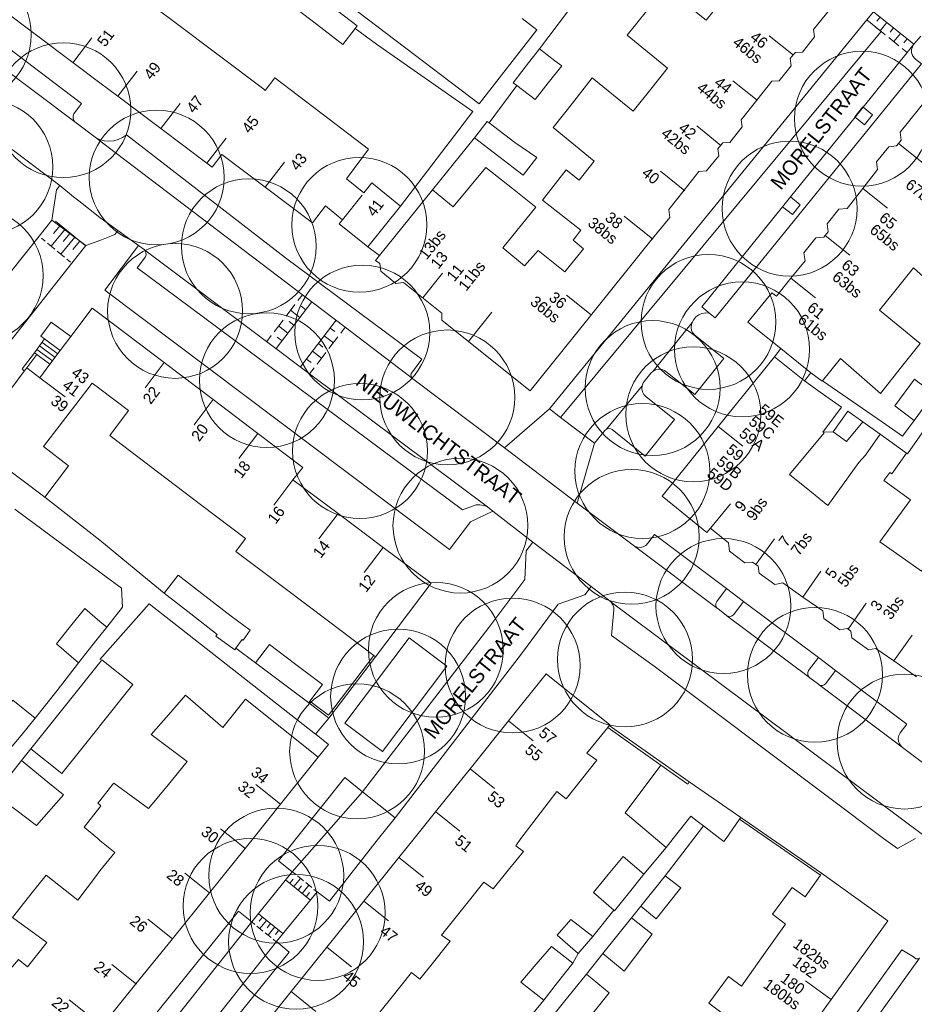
# Model space of a CAD drawing. Header units: metres. Extents: x 134994 to 136506, y 457393 to 459006.
# Tile 46 of 171: x 135492 to 135577, y 457784 to 457878. Entities that reach past the tile are written whole.
import ezdxf
from ezdxf.enums import TextEntityAlignment as Align

# ---------------------------------------------------------------- set-up
doc = ezdxf.new("R2010")
doc.units = ezdxf.units.M
for name, color, linetype, lineweight in [('B-WE-GR-BOOM-S', 250, 'Continuous', 13), ('B-WE-KG_BEBOUWING', 251, 'Continuous', 20), ('B-WE-KG_BEBOUWING TUSSENMUUR', 251, 'Continuous', 5), ('B-WE-KG_HUISNR', 251, 'Continuous', 5), ('B-WE-KG_ONDERGROND_REST', 251, 'Continuous', 5), ('B-WE-KG_STRAATNAAM', 251, 'Continuous', 5)]:
    doc.layers.add(name, color=color, linetype=linetype, lineweight=lineweight)
doc.styles.add('Styledgn000', font='dgn000.shx')

# ---------------------------------------------------------------- blocks, each defined once
blk = doc.blocks.new('SGR-BOOM_02')
blk.add_circle((0, 0), 6.4)

msp = doc.modelspace()

# ---------------------------------------------------------------- linework, layer by layer
at = {"layer": 'B-WE-KG_BEBOUWING', "flags": 128}
for points in [[(135520.532, 457877.285), (135523.054, 457875.364), (135524.206, 457876.877), (135524.411, 457877.146), (135521.89, 457879.067), (135519.368, 457880.988), (135518.011, 457879.206)], [(135540.454, 457873.328), (135541.711, 457874.94), (135543.148, 457873.824), (135543.831, 457873.339), (135542.528, 457871.711), (135541.282, 457870.154), (135539.54, 457871.457), (135539.197, 457871.716)], [(135536.924, 457867.913), (135539.364, 457866.059), (135541.435, 457864.637), (135540.163, 457862.965), (135535.522, 457866.494), (135536.724, 457868.065)], [(135579.145, 457842.254), (135577.235, 457839.674), (135575.399, 457841.075), (135577.271, 457843.604), (135577.718, 457843.25)], [(135572.393, 457839.532), (135570.959, 457840.554), (135569.572, 457838.587), (135570.835, 457837.682)], [(135574.926, 457834.747), (135575.122, 457834.607), (135576.53, 457836.58), (135575.122, 457834.607)], [(135567.36, 457832.983), (135569.062, 457831.619), (135571.99, 457835.692), (135569.062, 457831.619)], [(135575.901, 457826.826), (135573.981, 457828.172), (135576.891, 457832.141), (135574.364, 457833.972), (135576.891, 457832.141), (135573.981, 457828.172), (135575.901, 457826.826), (135577.958, 457825.385), (135580.841, 457829.431), (135583.182, 457827.797), (135585.771, 457825.991), (135582.917, 457821.911), (135584.975, 457820.468), (135582.917, 457821.911), (135585.771, 457825.991), (135583.182, 457827.797), (135580.841, 457829.431), (135577.958, 457825.385)], [(135513.825, 457828.459), (135512.906, 457827.233), (135517.314, 457823.907), (135512.906, 457827.233)], [(135526.879, 457827.627), (135531.413, 457824.235), (135526.139, 457817.249), (135531.413, 457824.235)], [(135506.103, 457823.28), (135508.616, 457821.329), (135511.129, 457819.378), (135510.995, 457819.204), (135512.789, 457817.907), (135512.905, 457818.067), (135513.506, 457818.899), (135513.591, 457818.838), (135514.269, 457819.776), (135512.456, 457821.087), (135509.943, 457823.038), (135507.43, 457824.989)], [(135506.103, 457823.28), (135508.616, 457821.329), (135511.129, 457819.378), (135510.995, 457819.204), (135512.789, 457817.907), (135512.905, 457818.067), (135513.506, 457818.899), (135513.591, 457818.838), (135514.269, 457819.776), (135512.456, 457821.087), (135509.943, 457823.038), (135507.43, 457824.989)], [(135497.214, 457820.163), (135498.556, 457821.845), (135500, 457820.61), (135498.556, 457821.845), (135497.214, 457820.163), (135495.873, 457818.481), (135497.967, 457816.688), (135495.873, 457818.481)], [(135518.601, 457816.51), (135516.083, 457818.417), (135514.773, 457816.687), (135517.291, 457814.78), (135519.809, 457812.874), (135517.291, 457814.78), (135514.773, 457816.687), (135516.083, 457818.417), (135518.601, 457816.51), (135521.119, 457814.604), (135519.93, 457813.033), (135521.119, 457814.604)], [(135500, 457816.717), (135500.184, 457816.947), (135503.121, 457814.605), (135500, 457810.695), (135503.121, 457814.605), (135500.184, 457816.947)], [(135490.414, 457811.486), (135491.741, 457813.126), (135493.865, 457811.406), (135492.519, 457809.781), (135491.174, 457808.156), (135492.519, 457809.781), (135493.865, 457811.406), (135491.741, 457813.126), (135490.414, 457811.486), (135489.246, 457810.043), (135488.163, 457810.918), (135485.881, 457808.093), (135486.341, 457807.721), (135489.086, 457805.667), (135486.341, 457807.721), (135485.881, 457808.093), (135488.163, 457810.918), (135489.246, 457810.043)], [(135493.456, 457808.518), (135496.392, 457806.175), (135499.805, 457810.451), (135496.392, 457806.175)], [(135495.066, 457805.361), (135492.563, 457807.41), (135495.066, 457805.361), (135496.542, 457804.152), (135493.997, 457801.223), (135490.045, 457804.204), (135493.997, 457801.223), (135496.542, 457804.152)], [(135560.684, 457801.824), (135559.405, 457800), (135560.684, 457801.824), (135560.808, 457802), (135558.254, 457803.752), (135555.901, 457805.366), (135558.254, 457803.752), (135560.808, 457802)], [(135500, 457803.194), (135499.813, 457803.347)], [(135558.816, 457800), (135557.254, 457801.197), (135556.656, 457801.655), (135556.06, 457802.111), (135556.656, 457801.655), (135557.254, 457801.197)], [(135548.224, 457796.578), (135549.634, 457798.292), (135551.616, 457796.608), (135550.249, 457794.912), (135548.824, 457793.145), (135548.752, 457793.201), (135546.814, 457794.863)], [(135553.635, 457796.462), (135555.101, 457795.307), (135552.757, 457792.39), (135551.317, 457793.591)], [(135546.755, 457790.697), (135544.674, 457792.303), (135543.391, 457790.811), (135545.376, 457789.077)], [(135550.421, 457792.482), (135552.386, 457790.907), (135549.747, 457787.409), (135547.697, 457789.096)], [(135541.386, 457788.06), (135542.839, 457789.759), (135544.854, 457788.155), (135543.415, 457786.324), (135542.103, 457784.654), (135539.933, 457786.361)], [(135539.005, 457778.203), (135542.077, 457782.066), (135544.116, 457784.594), (135546.154, 457787.122), (135548.325, 457785.366), (135546.299, 457782.833), (135544.246, 457780.267), (135541.012, 457776.424), (135538.325, 457773.027), (135536.168, 457774.758)]]:
    msp.add_lwpolyline(points, close=True, dxfattribs=at)
for points in [[(135490.531, 457878.842), (135497.443, 457873.647), (135500, 457871.725), (135501.698, 457870.449), (135505.781, 457867.379), (135510.156, 457864.09), (135510.654, 457863.716), (135511.557, 457864.914), (135515.672, 457861.812), (135520.165, 457858.425), (135521.387, 457860.046), (135523.005, 457858.72), (135522.691, 457858.331), (135525.432, 457856.167), (135528.528, 457860.025), (135525.8, 457862.227), (135525.027, 457861.27), (135523.378, 457862.622), (135525.493, 457865.442), (135521.094, 457868.778), (135516.592, 457872.193), (135515.689, 457870.995), (135515.537, 457871.11), (135511.218, 457874.365), (135507.139, 457877.439), (135502.799, 457880.71)], [(135559.138, 457879.699), (135557.522, 457877.684), (135553.651, 457880.771)], [(135551.842, 457878.513), (135550.021, 457876.241), (135553.849, 457873.104), (135552.263, 457871.127), (135550.588, 457869.039), (135546.711, 457872.211), (135544.948, 457869.957), (135543.007, 457867.476), (135546.885, 457864.303), (135545.462, 457862.484), (135544.247, 457863.478), (135541.979, 457860.578), (135545.611, 457857.741), (135544.911, 457856.791), (135545.871, 457855.981), (135544.096, 457853.791), (135541.587, 457855.825), (135540.271, 457854.351), (135538.213, 457856.058), (135541.371, 457859.921), (135539.14, 457861.696), (135536.621, 457863.701), (135533.507, 457859.959), (135533.178, 457860.229), (135531.567, 457861.557), (135526.533, 457855.332), (135526.153, 457854.862), (135526.546, 457854.577), (135526.653, 457853.834), (135528.086, 457852.673), (135528.802, 457852.762), (135530.706, 457851.252), (135532.442, 457849.876), (135532.442, 457849.184), (135534.692, 457847.388), (135540.825, 457842.492), (135546.285, 457849.287), (135552.278, 457856.745), (135554.053, 457858.953), (135553.969, 457859.688), (135555.432, 457861.534), (135556.831, 457863.3), (135557.535, 457863.37), (135558.723, 457864.788), (135558.628, 457865.472), (135558.891, 457865.803), (135559.082, 457866.043), (135559.756, 457866.062), (135560.935, 457867.556), (135560.841, 457868.201), (135562.328, 457870.087), (135563.74, 457871.877), (135564.426, 457871.909), (135565.594, 457873.351), (135565.486, 457874.035), (135565.778, 457874.365), (135565.992, 457874.608), (135566.652, 457874.639), (135567.807, 457876.094), (135567.711, 457876.79), (135569.213, 457878.651)], [(135580.261, 457872.404), (135575.932, 457867.042), (135576.015, 457866.282), (135575.764, 457865.975), (135575.57, 457865.738), (135574.833, 457865.662), (135573.688, 457864.231), (135573.784, 457863.484), (135572.378, 457861.702), (135570.879, 457859.8), (135570.116, 457859.737), (135568.984, 457858.331), (135569.08, 457857.571), (135568.81, 457857.233), (135568.692, 457857.084), (135567.923, 457857.021), (135566.785, 457855.584), (135566.893, 457854.837), (135565.556, 457853.181), (135564.179, 457851.475), (135563.747, 457851.804), (135561.458, 457849.022), (135564.611, 457846.499), (135563.982, 457845.717), (135558.66, 457839.103), (135553.339, 457832.489), (135557.574, 457829.05), (135557.918, 457829.45), (135557.98, 457829.399), (135559.628, 457828.065), (135559.736, 457827.27), (135561.179, 457826.164), (135561.916, 457826.234), (135562.232, 457826.01), (135562.444, 457825.859), (135562.558, 457825.179), (135564.033, 457824.118), (135564.783, 457824.252), (135566.686, 457822.921), (135568.584, 457821.595), (135568.679, 457820.883), (135570.199, 457819.809), (135570.898, 457819.93), (135570.987, 457819.863), (135571.241, 457819.669), (135571.349, 457819.04), (135572.926, 457817.903), (135573.618, 457818.036), (135575.324, 457816.851), (135577.477, 457815.354)], [(135564.611, 457846.499), (135567.451, 457844.201), (135568.521, 457843.401), (135568.556, 457843.445), (135570.267, 457845.568), (135574.051, 457842.251), (135576.057, 457844.756), (135577.831, 457846.971), (135573.95, 457850.139), (135575.42, 457851.963), (135577.192, 457854.161), (135580.921, 457850.821)], [(135497.231, 457847.643), (135496.244, 457846.323), (135494.753, 457847.419), (135494.39, 457847.686), (135495.368, 457849.015), (135497.231, 457847.643), (135499.255, 457850.349), (135500, 457849.785), (135506.09, 457845.181), (135510.748, 457841.66), (135514.989, 457838.455), (135519.26, 457835.227), (135518.305, 457834.041), (135522.588, 457830.837), (135526.879, 457827.627), (135522.588, 457830.837), (135518.305, 457834.041)], [(135505.476, 457834.803), (135509.678, 457831.61), (135513.825, 457828.459), (135509.678, 457831.61), (135505.476, 457834.803), (135500.926, 457838.26), (135502.714, 457840.62), (135500, 457842.679), (135499.267, 457843.213), (135497.705, 457841.179), (135494.656, 457837.208), (135497.034, 457835.385), (135494.768, 457832.391), (135487.959, 457837.529), (135487.815, 457837.637), (135492.818, 457844.355), (135493.066, 457844.687), (135494.3, 457843.724), (135495.26, 457845.007), (135496.244, 457846.323)], [(135567.36, 457832.983), (135565.429, 457834.533), (135568.698, 457838.511), (135568.587, 457838.58), (135570.349, 457840.935), (135568.337, 457842.366), (135566.836, 457843.433), (135563.982, 457845.717)], [(135572.618, 457836.394), (135571.99, 457835.692), (135572.618, 457836.394), (135574.026, 457838.367), (135576.53, 457836.58)], [(135577.477, 457815.354), (135575.324, 457816.851), (135573.618, 457818.036), (135572.926, 457817.903), (135571.349, 457819.04), (135571.241, 457819.669), (135570.987, 457819.863), (135570.898, 457819.93), (135570.199, 457819.809), (135568.679, 457820.883), (135568.584, 457821.595), (135566.686, 457822.921), (135564.783, 457824.252), (135564.033, 457824.118), (135562.558, 457825.179), (135562.444, 457825.859), (135562.232, 457826.01), (135561.916, 457826.234), (135561.179, 457826.164), (135559.736, 457827.27), (135559.628, 457828.065), (135557.98, 457829.399)], [(135514.857, 457781.369), (135518.147, 457785.468), (135521.529, 457789.681), (135525.033, 457794.048), (135528.365, 457798.199), (135529.81, 457800), (135531.852, 457802.545), (135535.127, 457806.626), (135538.762, 457811.154), (135542.344, 457815.618), (135548.366, 457810.774), (135548.323, 457810.721), (135548.366, 457810.774), (135542.344, 457815.618), (135538.762, 457811.154), (135535.127, 457806.626), (135531.852, 457802.545), (135529.81, 457800)], [(135514.546, 457800), (135517.139, 457803.25), (135520.707, 457807.722), (135513.819, 457813.238), (135511.664, 457810.527), (135508.111, 457813.611), (135506.497, 457811.753), (135504.871, 457809.881), (135508.291, 457807.311), (135506.367, 457804.978), (135504.621, 457802.861), (135501.311, 457805.241), (135501.239, 457805.15), (135501.311, 457805.241), (135504.621, 457802.861), (135506.367, 457804.978), (135508.291, 457807.311), (135504.871, 457809.881), (135506.497, 457811.753), (135508.111, 457813.611), (135511.664, 457810.527), (135513.819, 457813.238), (135520.707, 457807.722), (135517.139, 457803.25), (135514.546, 457800), (135513.78, 457799.05), (135510.39, 457794.847), (135506.874, 457790.487), (135503.422, 457786.206), (135500.184, 457782.192)], [(135539.942, 457800), (135541.385, 457801.884), (135543.347, 457804.446), (135544.221, 457803.771), (135545.686, 457805.596), (135547.151, 457807.421), (135546.183, 457808.101), (135547.151, 457807.421), (135545.686, 457805.596), (135544.221, 457803.771), (135543.347, 457804.446), (135541.385, 457801.884), (135539.942, 457800), (135539.449, 457799.302), (135540.18, 457798.782), (135538.742, 457796.996), (135537.303, 457795.21), (135536.436, 457795.864), (135534.42, 457793.348), (135532.405, 457790.832), (135533.239, 457790.251), (135531.912, 457788.586), (135530.364, 457786.642), (135529.569, 457787.292), (135527.592, 457784.824), (135525.615, 457782.356)], [(135487.106, 457782.165), (135483.866, 457784.845), (135485.516, 457786.895), (135486.973, 457788.706), (135490.354, 457786.295), (135492.268, 457788.531), (135493.137, 457787.831), (135494.97, 457790.123), (135491.701, 457792.503), (135493.224, 457794.422), (135493.457, 457794.715), (135494.894, 457796.522), (135497.92, 457794.16), (135499.574, 457796.368), (135500, 457796.937), (135501.431, 457798.671), (135500, 457799.824), (135499.815, 457800), (135498.51, 457801.088), (135500, 457802.979), (135498.51, 457801.088), (135499.815, 457800)], [(135564.772, 457778.316), (135569.371, 457784.724), (135574.734, 457792.198), (135568.463, 457796.695), (135568.349, 457796.531), (135566.896, 457794.454), (135565.66, 457795.355), (135563.818, 457792.825), (135565.053, 457791.878), (135563.149, 457789.205), (135560.861, 457785.993), (135559.625, 457786.894), (135557.783, 457784.364), (135559.022, 457783.414)]]:
    msp.add_lwpolyline(points, dxfattribs=at)
at = {"layer": 'B-WE-KG_BEBOUWING'}
for points in [[(135567.451, 457844.201), (135566.836, 457843.433)], [(135552.709, 457800), (135549.831, 457802.441), (135553.212, 457806.97), (135555.761, 457805.17), (135555.901, 457805.366), (135555.761, 457805.17), (135553.212, 457806.97), (135549.831, 457802.441), (135552.709, 457800), (135553.718, 457799.144), (135554.394, 457800), (135556.06, 457802.111), (135554.394, 457800)], [(135558.816, 457800), (135559.199, 457799.707), (135559.405, 457800)]]:
    msp.add_lwpolyline(points, dxfattribs=at)
for points in [[(135574.364, 457833.972), (135574.926, 457834.747)], [(135525.979, 457817.369), (135526.139, 457817.249), (135525.979, 457817.369), (135521.675, 457820.616), (135517.314, 457823.907), (135521.675, 457820.616)], [(135499.364, 457818.449), (135500, 457819.246), (135500.645, 457820.058), (135500, 457820.61), (135500.645, 457820.058), (135500, 457819.246), (135499.364, 457818.449), (135497.967, 457816.688)], [(135496.869, 457812.795), (135500, 457816.717), (135496.869, 457812.795), (135493.456, 457808.518)], [(135519.809, 457812.874), (135519.93, 457813.033)], [(135500, 457810.695), (135499.805, 457810.451)], [(135548.171, 457810.535), (135546.183, 457808.101), (135548.171, 457810.535), (135548.323, 457810.721)], [(135492.563, 457807.41), (135490.045, 457804.204)], [(135499.813, 457803.347), (135500, 457803.583), (135501.239, 457805.15), (135500, 457803.583)], [(135500.103, 457803.11), (135500, 457802.979), (135500.103, 457803.11), (135500, 457803.194)]]:
    msp.add_lwpolyline(points, close=True, dxfattribs=at)
at = {"layer": 'B-WE-KG_BEBOUWING TUSSENMUUR'}
for p, q in [((135497.42, 457873.617), (135499.233, 457876.008)), ((135565.814, 457874.335), (135563.504, 457876.191)), ((135501.698, 457870.449), (135503.524, 457872.83)), ((135562.359, 457870.063), (135560.059, 457871.911)), ((135505.781, 457867.379), (135507.607, 457869.76)), ((135558.918, 457865.781), (135556.614, 457867.632)), ((135510.156, 457864.09), (135511.983, 457866.472)), ((135575.764, 457865.975), (135578.109, 457864.104)), ((135515.672, 457861.812), (135517.498, 457864.193)), ((135555.498, 457861.481), (135553.169, 457863.352)), ((135572.378, 457861.702), (135574.723, 457859.831)), ((135523.005, 457858.72), (135524.87, 457861.072)), ((135552.447, 457856.884), (135549.723, 457859.072)), ((135568.81, 457857.233), (135571.155, 457855.362)), ((135530.639, 457851.305), (135532.504, 457853.656)), ((135565.556, 457853.181), (135567.901, 457851.31)), ((135546.617, 457849.703), (135544.278, 457851.582)), ((135534.963, 457847.171), (135537.17, 457849.953)), ((135506.091, 457845.182), (135504.283, 457842.789)), ((135494.3, 457843.724), (135496.703, 457841.928)), ((135510.749, 457841.661), (135508.941, 457839.268)), ((135558.66, 457839.103), (135560.998, 457837.223)), ((135514.989, 457838.455), (135513.181, 457836.062)), ((135518.305, 457834.041), (135516.497, 457831.648)), ((135518.305, 457834.041), (135516.497, 457831.648)), ((135557.917, 457829.449), (135559.809, 457831.778)), ((135557.917, 457829.449), (135559.809, 457831.778)), ((135522.588, 457830.837), (135520.78, 457828.444)), ((135522.588, 457830.837), (135520.78, 457828.444)), ((135526.879, 457827.627), (135525.071, 457825.234)), ((135526.879, 457827.627), (135525.071, 457825.234)), ((135562.232, 457826.01), (135563.998, 457828.435)), ((135562.232, 457826.01), (135563.998, 457828.435)), ((135566.686, 457822.921), (135568.405, 457825.38)), ((135566.686, 457822.921), (135568.405, 457825.38)), ((135570.987, 457819.863), (135572.706, 457822.322)), ((135570.987, 457819.863), (135572.706, 457822.322)), ((135575.324, 457816.851), (135577.065, 457819.294)), ((135575.324, 457816.851), (135577.065, 457819.294)), ((135538.762, 457811.154), (135541.088, 457809.277)), ((135538.762, 457811.154), (135541.088, 457809.277)), ((135535.128, 457806.625), (135537.441, 457804.758)), ((135535.128, 457806.625), (135537.441, 457804.758)), ((135517.139, 457803.25), (135514.795, 457805.123)), ((135517.139, 457803.25), (135514.795, 457805.123)), ((135531.853, 457802.544), (135534.153, 457800.688)), ((135531.853, 457802.544), (135534.153, 457800.688)), ((135512.602, 457800), (135511.436, 457800.931)), ((135512.602, 457800), (135511.436, 457800.931)), ((135513.772, 457799.056), (135512.602, 457800)), ((135528.366, 457798.198), (135530.708, 457796.323)), ((135510.398, 457794.84), (135508.062, 457796.722)), ((135525.034, 457794.047), (135527.376, 457792.172)), ((135506.898, 457790.468), (135504.562, 457792.35)), ((135521.53, 457789.68), (135523.872, 457787.805)), ((135503.462, 457786.174), (135501.126, 457788.056)), ((135569.371, 457784.724), (135566.937, 457786.477)), ((135499.423, 457782.813), (135497.081, 457784.688)), ((135518.149, 457785.466), (135520.491, 457783.591))]:
    msp.add_line(p, q, dxfattribs=at)
at = {"layer": 'B-WE-KG_ONDERGROND_REST'}
for p, q in [((135541.711, 457874.94), (135545.877, 457880.473)), ((135573.641, 457878.776), (135572.755, 457877.69)), ((135577.224, 457875.38), (135573.387, 457878.464)), ((135572.755, 457877.69), (135542.648, 457840.782)), ((135573.229, 457877.308), (135572.755, 457877.69)), ((135574.016, 457877.959), (135573.702, 457877.57)), ((135574.657, 457877.444), (135574.031, 457876.664)), ((135575.299, 457876.928), (135574.985, 457876.539)), ((135575.939, 457876.413), (135575.313, 457875.634)), ((135487.755, 457875.43), (135497.623, 457868.028)), ((135575.795, 457875.247), (135574.832, 457876.02)), ((135576.581, 457875.898), (135576.268, 457875.508)), ((135577.883, 457876.139), (135577.229, 457875.386)), ((135576.597, 457874.602), (135576.115, 457874.989)), ((135536.924, 457867.913), (135539.54, 457871.457)), ((135572.401, 457869.409), (135571.647, 457868.476)), ((135499.685, 457866.47), (135497.623, 457868.028)), ((135571.647, 457868.476), (135565.519, 457860.892)), ((135500, 457866.23), (135499.685, 457866.47)), ((135500, 457866.334), (135499.685, 457866.47)), ((135531.567, 457861.557), (135535.522, 457866.494)), ((135496.185, 457861.976), (135491.663, 457865.395)), ((135496.185, 457861.976), (135497.509, 457860.918)), ((135498.015, 457860.514), (135497.509, 457860.918)), ((135498.015, 457860.514), (135500, 457858.928)), ((135565.519, 457860.892), (135564.765, 457859.959)), ((135495.438, 457858.688), (135498.661, 457856.276)), ((135498.554, 457856.322), (135495.791, 457858.603)), ((135501.698, 457857.709), (135500, 457858.928)), ((135496.712, 457857.843), (135495.374, 457856.222)), ((135496.252, 457858.223), (135495.583, 457857.412)), ((135501.698, 457857.709), (135503.652, 457856.296)), ((135494.798, 457856.697), (135494.453, 457856.982)), ((135497.633, 457857.082), (135496.295, 457855.461)), ((135497.173, 457857.463), (135496.504, 457856.652)), ((135498.094, 457856.702), (135497.425, 457855.892)), ((135498.661, 457856.276), (135500, 457856.766)), ((135495.719, 457855.937), (135495.029, 457856.507)), ((135496.64, 457855.176), (135495.95, 457855.746)), ((135525.432, 457856.167), (135526.533, 457855.332)), ((135497.216, 457854.701), (135496.871, 457854.986)), ((135518.789, 457851.059), (135519.213, 457851.613)), ((135516.711, 457846.496), (135520.104, 457850.931)), ((135517.658, 457849.58), (135518.506, 457850.689)), ((135518.973, 457849.453), (135518.082, 457850.135)), ((135519.539, 457850.192), (135519.093, 457850.533)), ((135516.527, 457848.102), (135517.375, 457849.211)), ((135522.41, 457849.183), (135519.038, 457844.775)), ((135517.842, 457847.975), (135516.951, 457848.656)), ((135518.408, 457848.714), (135517.962, 457849.055)), ((135521.848, 457848.449), (135522.279, 457848.12)), ((135523.271, 457848.525), (135522.849, 457847.974)), ((135552.481, 457844.357), (135556.19, 457848.973)), ((135493.78, 457846.095), (135494.753, 457847.419)), ((135515.82, 457847.178), (135516.244, 457847.732)), ((135517.277, 457847.235), (135516.831, 457847.576)), ((135521.286, 457847.714), (135522.147, 457847.056)), ((135522.568, 457847.607), (135521.725, 457846.505)), ((135494.023, 457846.426), (135495.508, 457845.334)), ((135494.266, 457846.757), (135495.751, 457845.665)), ((135494.509, 457847.088), (135495.994, 457845.996)), ((135520.724, 457846.979), (135521.155, 457846.65)), ((135493.066, 457844.687), (135494.007, 457845.927)), ((135493.78, 457846.095), (135494.007, 457845.927)), ((135494.007, 457845.927), (135495.26, 457845.007)), ((135519.6, 457845.51), (135520.031, 457845.181)), ((135520.162, 457846.245), (135521.023, 457845.586)), ((135521.444, 457846.137), (135520.601, 457845.035)), ((135520.32, 457844.668), (135519.899, 457844.117)), ((135529.659, 457843.664), (135529.702, 457843.631)), ((135529.702, 457843.631), (135538.38, 457837.071)), ((135548.059, 457838.849), (135551.449, 457842.975)), ((135568.556, 457843.445), (135574.236, 457839.505)), ((135542.648, 457840.782), (135538.38, 457837.071)), ((135543.709, 457839.96), (135542.648, 457840.782)), ((135543.709, 457839.96), (135546.923, 457837.516)), ((135574.026, 457838.367), (135572.393, 457839.532)), ((135576.135, 457838.189), (135574.236, 457839.505)), ((135568.587, 457838.58), (135569.572, 457838.587)), ((135538.38, 457837.071), (135545.271, 457831.831)), ((135545.271, 457831.831), (135546.923, 457837.516)), ((135494.768, 457832.391), (135500, 457828.317)), ((135494.768, 457832.391), (135500, 457828.317)), ((135536.758, 457831.466), (135537.272, 457831.068)), ((135536.758, 457831.466), (135537.272, 457831.068)), ((135545.271, 457831.831), (135550.585, 457827.831)), ((135545.271, 457831.831), (135550.585, 457827.831)), ((135491.942, 457831.27), (135500, 457825.277)), ((135491.942, 457831.27), (135500, 457825.277)), ((135537.272, 457831.068), (135541.06, 457828.139)), ((135537.272, 457831.068), (135541.06, 457828.139)), ((135503.968, 457825.041), (135500, 457828.317)), ((135503.968, 457825.041), (135500, 457828.317)), ((135546.607, 457823.921), (135541.06, 457828.139)), ((135546.607, 457823.921), (135541.06, 457828.139)), ((135550.585, 457827.831), (135558.579, 457821.83)), ((135550.585, 457827.831), (135558.579, 457821.83)), ((135506.103, 457823.28), (135503.968, 457825.041)), ((135506.103, 457823.28), (135503.968, 457825.041)), ((135559.434, 457823.716), (135561.057, 457822.498)), ((135559.434, 457823.716), (135561.057, 457822.498)), ((135500, 457816.981), (135504.665, 457822.263)), ((135500, 457816.981), (135504.665, 457822.263)), ((135578.041, 457800.371), (135548.498, 457822.433)), ((135578.041, 457800.371), (135548.498, 457822.433)), ((135561.057, 457822.498), (135568.163, 457817.164)), ((135561.057, 457822.498), (135568.163, 457817.164)), ((135558.579, 457821.83), (135558.639, 457821.785)), ((135558.579, 457821.83), (135558.639, 457821.785)), ((135558.639, 457821.785), (135559.423, 457821.196)), ((135558.639, 457821.785), (135559.423, 457821.196)), ((135559.484, 457821.15), (135559.423, 457821.196)), ((135559.484, 457821.15), (135559.423, 457821.196)), ((135559.484, 457821.15), (135567.304, 457815.282)), ((135559.484, 457821.15), (135567.304, 457815.282)), ((135568.163, 457817.164), (135569.792, 457815.941)), ((135568.163, 457817.164), (135569.792, 457815.941)), ((135552.568, 457816.353), (135574.323, 457800)), ((135552.568, 457816.353), (135574.323, 457800)), ((135567.304, 457815.282), (135567.365, 457815.236)), ((135567.304, 457815.282), (135567.365, 457815.236)), ((135567.365, 457815.236), (135568.164, 457814.636)), ((135567.365, 457815.236), (135568.164, 457814.636)), ((135568.231, 457814.586), (135568.164, 457814.636)), ((135568.231, 457814.586), (135568.164, 457814.636)), ((135568.231, 457814.586), (135576.103, 457808.677)), ((135568.231, 457814.586), (135576.103, 457808.677)), ((135521.715, 457811.432), (135520.451, 457809.912)), ((135521.715, 457811.432), (135520.451, 457809.912)), ((135548.323, 457810.721), (135555.901, 457805.366)), ((135548.323, 457810.721), (135555.901, 457805.366)), ((135576.103, 457808.677), (135576.15, 457808.642)), ((135576.103, 457808.677), (135576.15, 457808.642)), ((135524.927, 457804.434), (135521.027, 457800)), ((135524.927, 457804.434), (135521.027, 457800)), ((135528, 457801.969), (135524.927, 457804.434)), ((135528, 457801.969), (135524.927, 457804.434)), ((135526.427, 457800), (135528, 457801.969)), ((135526.427, 457800), (135528, 457801.969)), ((135563.694, 457800), (135560.808, 457802)), ((135563.694, 457800), (135560.808, 457802)), ((135556.339, 457800), (135557.254, 457801.197)), ((135556.339, 457800), (135557.254, 457801.197)), ((135518.248, 457796.841), (135521.027, 457800)), ((135553.635, 457796.462), (135556.339, 457800)), ((135568.349, 457796.531), (135563.325, 457800)), ((135568.463, 457796.695), (135563.694, 457800)), ((135574.323, 457800), (135575.652, 457799.043)), ((135575.652, 457799.043), (135577.374, 457800)), ((135551.616, 457796.608), (135553.718, 457799.144)), ((135518.248, 457796.841), (135514.401, 457792.083)), ((135518.542, 457796.603), (135518.248, 457796.841)), ((135519.974, 457794.16), (135517.619, 457796.063)), ((135518.012, 457795.746), (135518.326, 457796.135)), ((135518.404, 457795.429), (135519.033, 457796.206)), ((135519.327, 457795.968), (135518.739, 457796.444)), ((135520.603, 457794.937), (135516.744, 457790.209)), ((135518.797, 457795.111), (135519.111, 457795.5)), ((135519.189, 457794.794), (135519.818, 457795.572)), ((135520.112, 457795.334), (135519.523, 457795.81)), ((135520.603, 457794.937), (135520.308, 457795.175)), ((135519.581, 457794.477), (135519.896, 457794.866)), ((135546.755, 457790.697), (135548.752, 457793.201)), ((135551.317, 457793.591), (135550.421, 457792.482)), ((135517.363, 457790.974), (135515.03, 457792.861)), ((135515.419, 457792.546), (135515.104, 457792.157)), ((135515.807, 457792.232), (135515.179, 457791.454)), ((135500, 457773.906), (135514.401, 457792.083)), ((135514.693, 457791.847), (135514.401, 457792.083)), ((135515.47, 457791.218), (135514.887, 457791.69)), ((135516.196, 457791.917), (135515.882, 457791.529)), ((135516.585, 457791.603), (135515.956, 457790.825)), ((135516.974, 457791.289), (135516.66, 457790.9)), ((135516.248, 457790.59), (135515.665, 457791.061)), ((135516.734, 457790.197), (135516.442, 457790.432)), ((135516.744, 457790.209), (135500, 457769.065)), ((135544.854, 457788.155), (135545.376, 457789.077)), ((135547.697, 457789.096), (135546.154, 457787.122)), ((135540.014, 457782.124), (135542.103, 457784.654))]:
    msp.add_line(p, q, dxfattribs=at)
at = {"layer": 'B-WE-KG_ONDERGROND_REST', "flags": 128}
for points in [[(135540.051, 457877.831), (135541.442, 457876.75), (135535.991, 457869.731), (135520.101, 457881.801), (135523.246, 457885.916), (135521.893, 457886.953)], [(135572.755, 457877.69), (135574.124, 457876.593), (135574.122, 457876.591)], [(135528.528, 457860.025), (135535.387, 457868.998), (135526.236, 457875.385), (135524.206, 457876.877)], [(135574.122, 457876.591), (135543.709, 457839.96)], [(135574.122, 457876.591), (135573.55, 457877.051)], [(135574.512, 457876.278), (135574.122, 457876.591)], [(135497.623, 457868.028), (135497.535, 457868.137), (135497.457, 457868.358), (135497.458, 457868.592), (135497.52, 457868.78), (135498.255, 457869.761), (135490.353, 457875.731), (135488.946, 457875.228), (135488.663, 457875.164), (135488.373, 457875.175), (135488.054, 457875.278), (135487.755, 457875.43)], [(135557.899, 457849.807), (135558.381, 457849.417), (135577.95, 457873.511), (135577.383, 457873.963), (135577.245, 457874.091), (135577.091, 457874.327), (135577.009, 457874.595), (135577.005, 457874.877), (135577.081, 457875.147), (135577.229, 457875.386)], [(135577.229, 457875.386), (135576.596, 457874.603)], [(135576.596, 457874.603), (135572.401, 457869.409)], [(135572.401, 457869.409), (135572.366, 457869.437), (135571.614, 457868.502), (135571.647, 457868.476)], [(135572.401, 457869.409), (135573.301, 457868.685), (135572.549, 457867.75), (135571.647, 457868.476)], [(135530.551, 457845.497), (135517.618, 457855.126), (135502.53, 457866.796), (135502.158, 457866.535), (135501.745, 457866.343), (135501.306, 457866.225), (135500.852, 457866.187), (135500.399, 457866.228), (135500, 457866.334)], [(135519.212, 457851.612), (135500, 457866.229)], [(135495.438, 457858.688), (135495.867, 457861.583), (135496.185, 457861.976)], [(135565.519, 457860.892), (135565.507, 457860.902), (135564.755, 457859.967), (135564.765, 457859.959)], [(135565.519, 457860.892), (135566.442, 457860.15), (135565.69, 457859.215), (135564.765, 457859.959)], [(135564.765, 457859.959), (135557.091, 457850.46), (135557.899, 457849.807)], [(135494.227, 457857.169), (135495.438, 457858.688)], [(135500, 457856.766), (135501.403, 457857.318), (135501.698, 457857.709)], [(135480.99, 457840.559), (135494.227, 457857.169)], [(135498.661, 457856.276), (135497.336, 457854.602)], [(135537.272, 457831.068), (135535.154, 457830.07), (135533.163, 457827.426), (135500.459, 457852.058), (135503.652, 457856.296)], [(135536.758, 457831.466), (135536.417, 457831.612), (135536.052, 457831.682), (135535.7, 457831.675), (135534.387, 457831.211), (135503.545, 457854.177), (135504.321, 457855.208), (135504.384, 457855.412), (135504.368, 457855.625), (135504.275, 457855.817), (135504.252, 457855.846)], [(135503.652, 457856.296), (135504.203, 457855.897), (135504.252, 457855.846)], [(135504.252, 457855.846), (135515.816, 457847.173)], [(135497.336, 457854.602), (135484.201, 457838.008)], [(135523.271, 457848.524), (135519.212, 457851.612)], [(135556.19, 457848.973), (135556.333, 457849.267), (135556.544, 457849.518), (135556.808, 457849.711), (135557.112, 457849.834), (135557.436, 457849.88), (135557.762, 457849.846), (135557.899, 457849.807)], [(135529.659, 457843.664), (135523.271, 457848.524)], [(135552.481, 457844.357), (135552.737, 457844.487), (135553.019, 457844.542), (135553.305, 457844.518), (135553.574, 457844.415), (135553.695, 457844.337), (135556.429, 457842.136), (135559.193, 457845.571), (135556.451, 457847.778), (135556.261, 457847.981), (135556.136, 457848.23), (135556.087, 457848.503), (135556.117, 457848.78), (135556.19, 457848.973)], [(135515.816, 457847.173), (135519.896, 457844.113)], [(135493.78, 457846.095), (135492.621, 457844.574), (135492.818, 457844.355)], [(135530.551, 457845.497), (135529.645, 457844.301), (135529.542, 457844.148), (135529.511, 457843.966), (135529.56, 457843.788), (135529.659, 457843.664)], [(135519.896, 457844.113), (135536.758, 457831.466)], [(135551.449, 457842.975), (135551.552, 457843.244), (135551.63, 457843.365), (135552.271, 457844.162), (135552.481, 457844.357)], [(135548.059, 457838.849), (135548.258, 457838.904), (135548.462, 457838.879), (135548.587, 457838.819), (135551.727, 457836.292), (135554.517, 457839.759), (135551.805, 457841.941), (135551.61, 457842.151), (135551.48, 457842.407), (135551.425, 457842.689), (135551.449, 457842.975)], [(135578.903, 457839.771), (135576.607, 457836.526), (135576.53, 457836.58)], [(135546.923, 457837.516), (135547.896, 457838.724), (135548.059, 457838.849)], [(135577.235, 457839.674), (135576.135, 457838.189)], [(135559.434, 457823.716), (135552.607, 457828.84), (135551.995, 457828.024), (135551.795, 457827.825), (135551.547, 457827.689), (135551.271, 457827.628), (135550.989, 457827.646), (135550.724, 457827.742), (135550.585, 457827.831)], [(135559.434, 457823.716), (135552.607, 457828.84), (135551.995, 457828.024), (135551.795, 457827.825), (135551.547, 457827.689), (135551.271, 457827.628), (135550.989, 457827.646), (135550.724, 457827.742), (135550.585, 457827.831)], [(135524.927, 457804.434), (135536.882, 457820.012), (135540.298, 457824.581), (135540.43, 457827.307), (135541.06, 457828.139)], [(135524.927, 457804.434), (135536.882, 457820.012), (135540.298, 457824.581), (135540.43, 457827.307), (135541.06, 457828.139)], [(135500, 457825.277), (135502.051, 457823.751), (135502.151, 457821.951), (135500.645, 457820.058)], [(135500, 457825.277), (135502.051, 457823.751), (135502.151, 457821.951), (135500.645, 457820.058)], [(135528, 457801.969), (135539.99, 457817.512), (135543.477, 457822.236), (135546.011, 457823.134), (135546.607, 457823.921)], [(135528, 457801.969), (135539.99, 457817.512), (135543.477, 457822.236), (135546.011, 457823.134), (135546.607, 457823.921)], [(135546.607, 457823.921), (135548.279, 457822.626), (135548.498, 457822.433)], [(135546.607, 457823.921), (135548.279, 457822.626), (135548.498, 457822.433)], [(135559.434, 457823.716), (135558.513, 457822.483), (135558.429, 457822.306), (135558.422, 457822.111), (135558.494, 457821.929), (135558.579, 457821.83)], [(135559.434, 457823.716), (135558.513, 457822.483), (135558.429, 457822.306), (135558.422, 457822.111), (135558.494, 457821.929), (135558.579, 457821.83)], [(135504.665, 457822.263), (135520.451, 457809.912)], [(135504.665, 457822.263), (135520.451, 457809.912)], [(135548.498, 457822.433), (135548.656, 457822.189), (135548.743, 457821.911), (135548.757, 457821.716), (135548.538, 457819.264), (135552.568, 457816.353)], [(135548.498, 457822.433), (135548.656, 457822.189), (135548.743, 457821.911), (135548.757, 457821.716), (135548.538, 457819.264), (135552.568, 457816.353)], [(135561.057, 457822.498), (135560.129, 457821.27), (135559.983, 457821.14), (135559.797, 457821.079), (135559.602, 457821.096), (135559.484, 457821.15)], [(135561.057, 457822.498), (135560.129, 457821.27), (135559.983, 457821.14), (135559.797, 457821.079), (135559.602, 457821.096), (135559.484, 457821.15)], [(135523.241, 457810.951), (135526.795, 457808.264), (135532.903, 457816.346), (135529.349, 457819.033), (135523.241, 457810.951)], [(135523.241, 457810.951), (135526.795, 457808.264), (135532.903, 457816.346), (135529.349, 457819.033), (135523.241, 457810.951)], [(135514.773, 457816.687), (135512.905, 457818.067)], [(135514.773, 457816.687), (135512.905, 457818.067)], [(135525.979, 457817.369), (135521.677, 457811.712), (135519.93, 457813.033)], [(135525.979, 457817.369), (135521.677, 457811.712), (135519.93, 457813.033)], [(135493.865, 457811.406), (135495.956, 457814.034), (135497.967, 457816.688)], [(135493.865, 457811.406), (135495.956, 457814.034), (135497.967, 457816.688)], [(135526.139, 457817.249), (135521.715, 457811.432), (135519.809, 457812.874)], [(135526.139, 457817.249), (135521.715, 457811.432), (135519.809, 457812.874)], [(135568.163, 457817.164), (135567.238, 457815.932), (135567.155, 457815.755), (135567.149, 457815.56), (135567.22, 457815.378), (135567.304, 457815.282)], [(135568.163, 457817.164), (135567.238, 457815.932), (135567.155, 457815.755), (135567.149, 457815.56), (135567.22, 457815.378), (135567.304, 457815.282)], [(135569.792, 457815.941), (135568.869, 457814.708), (135568.724, 457814.578), (135568.54, 457814.517), (135568.346, 457814.534), (135568.231, 457814.586)], [(135569.792, 457815.941), (135568.869, 457814.708), (135568.724, 457814.578), (135568.54, 457814.517), (135568.346, 457814.534), (135568.231, 457814.586)], [(135569.792, 457815.941), (135576.552, 457810.867), (135575.928, 457810.035), (135575.794, 457809.789), (135575.735, 457809.515), (135575.756, 457809.236), (135575.854, 457808.974), (135576.022, 457808.75), (135576.103, 457808.677)], [(135569.792, 457815.941), (135576.552, 457810.867), (135575.928, 457810.035), (135575.794, 457809.789), (135575.735, 457809.515), (135575.756, 457809.236), (135575.854, 457808.974), (135576.022, 457808.75), (135576.103, 457808.677)], [(135520.451, 457809.912), (135520.519, 457809.859), (135521.676, 457808.932), (135520.707, 457807.722)], [(135520.451, 457809.912), (135520.519, 457809.859), (135521.676, 457808.932), (135520.707, 457807.722)], [(135548.171, 457810.535), (135553.212, 457806.97)], [(135548.171, 457810.535), (135553.212, 457806.97)], [(135493.456, 457808.518), (135492.563, 457807.41)], [(135493.456, 457808.518), (135492.563, 457807.41)], [(135581.329, 457804.754), (135576.15, 457808.642)], [(135581.329, 457804.754), (135576.15, 457808.642)], [(135518.621, 457800), (135523.248, 457805.778), (135524.927, 457804.434)], [(135518.621, 457800), (135523.248, 457805.778), (135524.927, 457804.434)], [(135563.325, 457800), (135560.684, 457801.824)], [(135563.325, 457800), (135560.684, 457801.824)], [(135518.621, 457800), (135516.956, 457797.891), (135518.248, 457796.841)], [(135526.427, 457800), (135521.769, 457794.048), (135520.603, 457794.937)], [(135500, 457776.77), (135513.14, 457793.094), (135514.401, 457792.083)], [(135516.744, 457790.209), (135517.956, 457789.212), (135500.88, 457768.066), (135500, 457768.775)], [(135577.75, 457788.63), (135577.593, 457788.564), (135577.423, 457788.576), (135577.277, 457788.663), (135577.2, 457788.77), (135576.08, 457789.42), (135547.93, 457750.21), (135548.96, 457749.45), (135549.098, 457749.303), (135549.169, 457749.114), (135549.162, 457748.913), (135549.077, 457748.73)], [(135563.644, 457769), (135577.75, 457788.63)]]:
    msp.add_lwpolyline(points, dxfattribs=at)

# ---------------------------------------------------------------- block references
at = {"layer": 'B-WE-GR-BOOM-S'}
for p in [(135487.08, 457876.29), (135496.533, 457869.124), (135572.292, 457868.319), (135489.134, 457863.734), (135505.39, 457862.733), (135565.433, 457859.784), (135524.615, 457858.244), (135514.125, 457856.211), (135488.209, 457853.423), (135507.133, 457850.075), (135557.735, 457849.03), (135524.896, 457848.025), (135560.921, 457846.426), (135515.842, 457843.503), (135552.432, 457842.753), (135532.962, 457841.865), (135556.292, 457840.26), (135524.673, 457836.776), (135551.467, 457834.884), (135551.467, 457834.884), (135534.204, 457829.699), (135534.204, 457829.699), (135550.452, 457828.627), (135550.452, 457828.627), (135559.154, 457822.062), (135559.154, 457822.062), (135531.865, 457817.904), (135531.865, 457817.904), (135549.818, 457816.987), (135549.818, 457816.987), (135539.158, 457816.414), (135539.158, 457816.414), (135567.837, 457815.535), (135567.837, 457815.535), (135528.291, 457813.477), (135528.291, 457813.477), (135576.336, 457809.199), (135576.336, 457809.199), (135524.401, 457808.278), (135524.401, 457808.278), (135516.727, 457796.475), (135514.288, 457793.591), (135520.657, 457792.937), (135518.613, 457790.192)]:
    msp.add_blockref('SGR-BOOM_02', p, dxfattribs=at)

# ---------------------------------------------------------------- texts
at = {"layer": 'B-WE-KG_HUISNR', "linetype": 'Continuous', "style": 'Styledgn000'}
for s, rotation, p in [('51', 52.5156, (135500.063, 457875.378)), ('49', 52.5156, (135504.486, 457872.25)), ('47', 52.5156, (135508.527, 457869.072)), ('45', 52.5156, (135513.792, 457867.156)), ('43', 52.5156, (135518.353, 457863.623)), ('67bs', 321.3994, (135576.656, 457862.282)), ('41', 52.5156, (135525.626, 457859.255)), ('65', 321.3994, (135574.161, 457859.127)), ('13bs', 51.5881, (135530.583, 457855.188)), ('65bs', 321.3994, (135573.27, 457858.009)), ('13', 51.5881, (135531.701, 457854.297)), ('11bs', 51.5971, (135534.335, 457852.209)), ('63', 321.3994, (135570.593, 457854.657)), ('11', 51.5971, (135533.213, 457853.099)), ('63bs', 321.3994, (135569.702, 457853.539)), ('61', 321.3994, (135567.338, 457850.606)), ('61bs', 321.3994, (135566.449, 457849.489)), ('43', 323.2129, (135497.519, 457844.429)), ('41', 323.2129, (135496.666, 457843.236)), ('39', 323.2037, (135495.559, 457841.752)), ('59E', 321.3994, (135562.697, 457840.929)), ('59C', 321.3994, (135561.788, 457839.8)), ('59A', 321.3994, (135560.879, 457838.67)), ('59', 321.3994, (135559.639, 457837.129)), ('59B', 321.3994, (135558.73, 457835.999)), ('59B', 321.3994, (135558.73, 457835.999)), ('59D', 321.3994, (135557.821, 457834.87)), ('59D', 321.3994, (135557.821, 457834.87)), ('9bs', 55.0428, (135561.662, 457830.365)), ('9bs', 55.0428, (135561.662, 457830.365)), ('9', 50.9178, (135560.538, 457831.25)), ('9', 50.9178, (135560.538, 457831.25)), ('7', 53.9382, (135564.731, 457827.909)), ('7', 53.9382, (135564.731, 457827.909)), ('7bs', 53.9382, (135565.887, 457827.066)), ('7bs', 53.9382, (135565.887, 457827.066)), ('5bs', 55.0428, (135570.32, 457824.047)), ('5bs', 55.0428, (135570.32, 457824.047)), ('5', 55.0428, (135569.148, 457824.868)), ('5', 55.0428, (135569.148, 457824.868)), ('3bs', 55.0428, (135574.621, 457820.989)), ('3bs', 55.0428, (135574.621, 457820.989)), ('3', 55.0428, (135573.45, 457821.81)), ('3', 55.0428, (135573.45, 457821.81)), ('57', 321.0886, (135541.872, 457810.255)), ('57', 321.0886, (135541.872, 457810.255)), ('55', 321.0813, (135540.554, 457808.649)), ('55', 321.0813, (135540.554, 457808.649)), ('53', 321.0813, (135536.991, 457804.194)), ('53', 321.0813, (135536.991, 457804.194)), ('51', 321.3096, (135533.906, 457800.016)), ('51', 321.3096, (135533.906, 457800.016)), ('49', 321.3096, (135530.119, 457795.753)), ('47', 321.3096, (135526.799, 457791.434)), ('45', 321.3096, (135523.263, 457787.155))]:
    msp.add_text(s, height=1.054, rotation=rotation, dxfattribs=at).set_placement(p, align=Align.MIDDLE_LEFT)
for s, rotation, p in [('46', 321.2359, (135563.147, 457875.32)), ('46bs', 321.2359, (135562.654, 457873.885)), ('44bs', 321.2359, (135559.249, 457869.573)), ('44', 321.2359, (135559.742, 457871.009)), ('42', 321.2359, (135556.351, 457866.688)), ('42bs', 321.2359, (135555.86, 457865.249)), ('40', 321.2359, (135552.876, 457862.428)), ('38', 321.2359, (135549.384, 457858.185)), ('38bs', 321.2359, (135548.906, 457856.741)), ('36bs', 321.2359, (135543.441, 457849.267)), ('36', 321.2359, (135544.059, 457850.602)), ('22', 52.9322, (135505.345, 457842.706)), ('20', 52.9322, (135509.945, 457839.168)), ('18', 52.9322, (135513.943, 457835.663)), ('18', 52.9322, (135513.943, 457835.663)), ('16', 52.9322, (135517.197, 457831.342)), ('16', 52.9322, (135517.197, 457831.342)), ('14', 52.9322, (135521.481, 457828.092)), ('14', 52.9322, (135521.481, 457828.092)), ('12', 52.9322, (135525.779, 457824.853)), ('12', 52.9322, (135525.779, 457824.853)), ('34', 321.3833, (135515.781, 457805.529)), ('34', 321.3833, (135515.781, 457805.529)), ('32', 321.3833, (135514.537, 457804.177)), ('32', 321.3833, (135514.537, 457804.177)), ('30', 321.3994, (135511.057, 457799.882)), ('30', 321.3994, (135511.057, 457799.882)), ('28', 321.1461, (135507.783, 457795.789)), ('26', 321.1461, (135504.29, 457791.411)), ('182bs', 324.2483, (135569.084, 457787.947)), ('24', 321.1461, (135500.887, 457787.074)), ('182', 324.2416, (135567.825, 457787.106)), ('180bs', 324.2483, (135566.262, 457784.102)), ('180', 324.2483, (135566.683, 457785.55)), ('22', 321.3419, (135496.885, 457783.691))]:
    msp.add_text(s, height=1.054, rotation=rotation, dxfattribs=at).set_placement(p, align=Align.MIDDLE_RIGHT)
at = {"layer": 'B-WE-KG_STRAATNAAM', "style": 'Styledgn000'}
for s, rotation, p in [('MORELSTRAAT', 51.50361, (135564.608, 457861.457)), ('NIEUWLICHTSTRAAT', 322.59777, (135524.15, 457843.128)), ('MORELSTRAAT', 51.01348, (135531.703, 457809.325)), ('MORELSTRAAT', 51.01348, (135531.703, 457809.325))]:
    msp.add_text(s, height=1.4, rotation=rotation, dxfattribs=at).set_placement(p)

doc.saveas('drawing.dxf')
